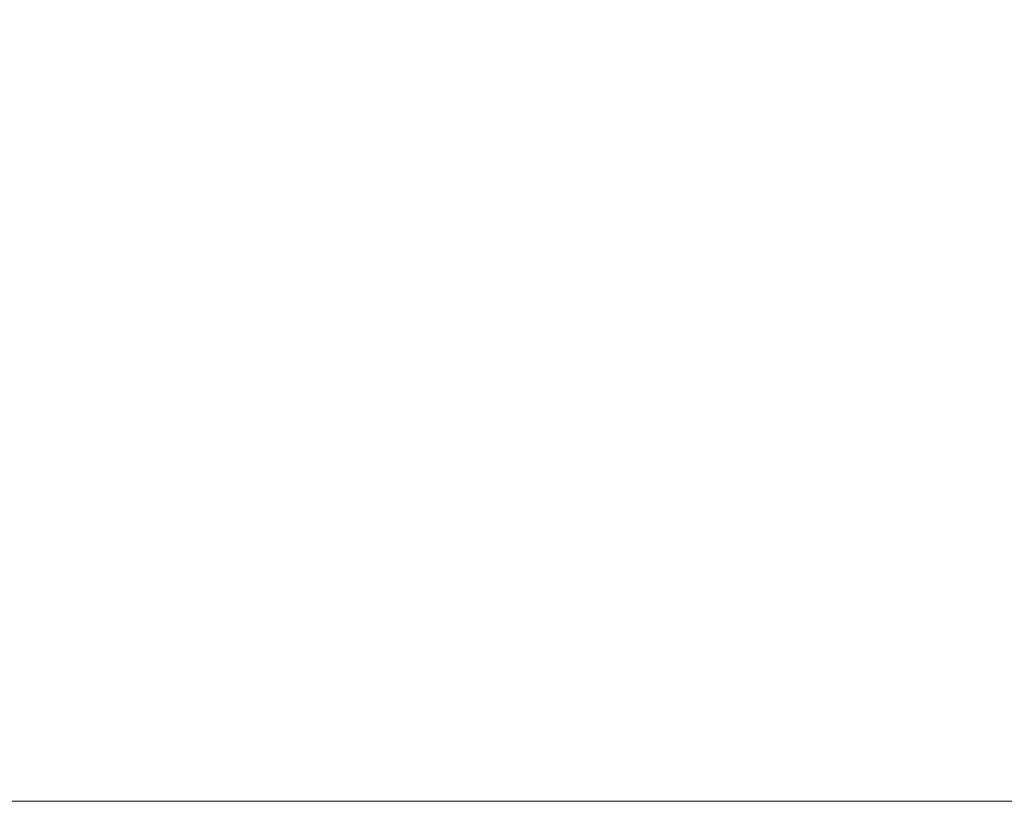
# Model space of a CAD drawing. Header units: millimetres. Extents: x -1000 to -340, y -753 to -30.
# Tile 110 of 256: x -872 to -829, y -693 to -659. Entities that reach past the tile are written whole.
import ezdxf

# ---------------------------------------------------------------- set-up
doc = ezdxf.new("R2010")
doc.units = ezdxf.units.MM
doc.layers.add('Q-SPCQ', color=91, linetype='Continuous')

# ---------------------------------------------------------------- blocks, each defined once
blk = doc.blocks.new('FamilyGeomCombination_36087-View 1')
at = {"layer": 'Q-SPCQ', "lineweight": 9}
mesh = blk.add_polyface(dxfattribs=at)
corners = [(-340, -692.835, 1216.813), (-340, -642.835, 1216.813), (-1000, -642.835, 1216.813), (-1000, -692.835, 1216.813)]
mesh.append_faces([[corners[k] for k in face] for face in [(0, 1, 2, 3)]])
mesh = blk.add_polyface(dxfattribs=at)
corners = [(-1000, -692.835, -624.187), (-1000, -642.835, -624.187), (-340, -642.835, -624.187), (-340, -692.835, -624.187)]
mesh.append_faces([[corners[k] for k in face] for face in [(0, 1, 2, 3)]])
mesh = blk.add_polyface(dxfattribs=at)
corners = [(-390, -692.835, 1141.813), (-910, -692.835, 1141.813), (-910, -642.835, 1141.813), (-390, -642.835, 1141.813)]
mesh.append_faces([[corners[k] for k in face] for face in [(0, 1, 2, 3)]])
mesh = blk.add_polyface(dxfattribs=at)
corners = [(-910, -692.835, -524.187), (-390, -692.835, -524.187), (-390, -642.835, -524.187), (-910, -642.835, -524.187)]
mesh.append_faces([[corners[k] for k in face] for face in [(0, 1, 2, 3)]])
mesh = blk.add_polyface(dxfattribs=at)
corners = [(-340, -692.835, 1216.813), (-1000, -692.835, 1216.813), (-1000, -692.835, -624.187), (-340, -692.835, -624.187), (-910, -692.835, 1141.813), (-390, -692.835, 1141.813), (-390, -692.835, -524.187), (-910, -692.835, -524.187)]
mesh.append_faces([[corners[k] for k in face] for face in [(0, 5, 6, 3), (3, 6, 7, 2)]], dxfattribs={"vtx0": -1, "vtx2": -1})
mesh.append_faces([[corners[k] for k in face] for face in [(4, 5, 0, 1), (7, 4, 1, 2)]], dxfattribs={"vtx1": -1, "vtx3": -1})

msp = doc.modelspace()

# ---------------------------------------------------------------- block references
at = {"layer": 'Q-SPCQ', "lineweight": 9}
msp.add_blockref('FamilyGeomCombination_36087-View 1', (0, 0), dxfattribs=at)

# ---------------------------------------------------------------- meshes
at = {"layer": 'Q-SPCQ', "lineweight": 9, "transparency": 33554568}
mesh = msp.add_polyface(dxfattribs=at)
corners = [(-390, -692.835, 1141.813), (-390, -642.835, 1141.813), (-910, -642.835, 1141.813), (-910, -692.835, 1141.813)]
mesh.append_faces([[corners[k] for k in face] for face in [(0, 1, 2, 3)]])
mesh = msp.add_polyface(dxfattribs=at)
corners = [(-910, -692.835, -524.187), (-910, -642.835, -524.187), (-390, -642.835, -524.187), (-390, -692.835, -524.187)]
mesh.append_faces([[corners[k] for k in face] for face in [(0, 1, 2, 3)]])
mesh = msp.add_polyface(dxfattribs=at)
corners = [(-910, -692.835, 1141.813), (-910, -692.835, -524.187), (-390, -692.835, -524.187), (-390, -692.835, 1141.813)]
mesh.append_faces([[corners[k] for k in face] for face in [(0, 1, 2, 3)]])

doc.saveas('drawing.dxf')
